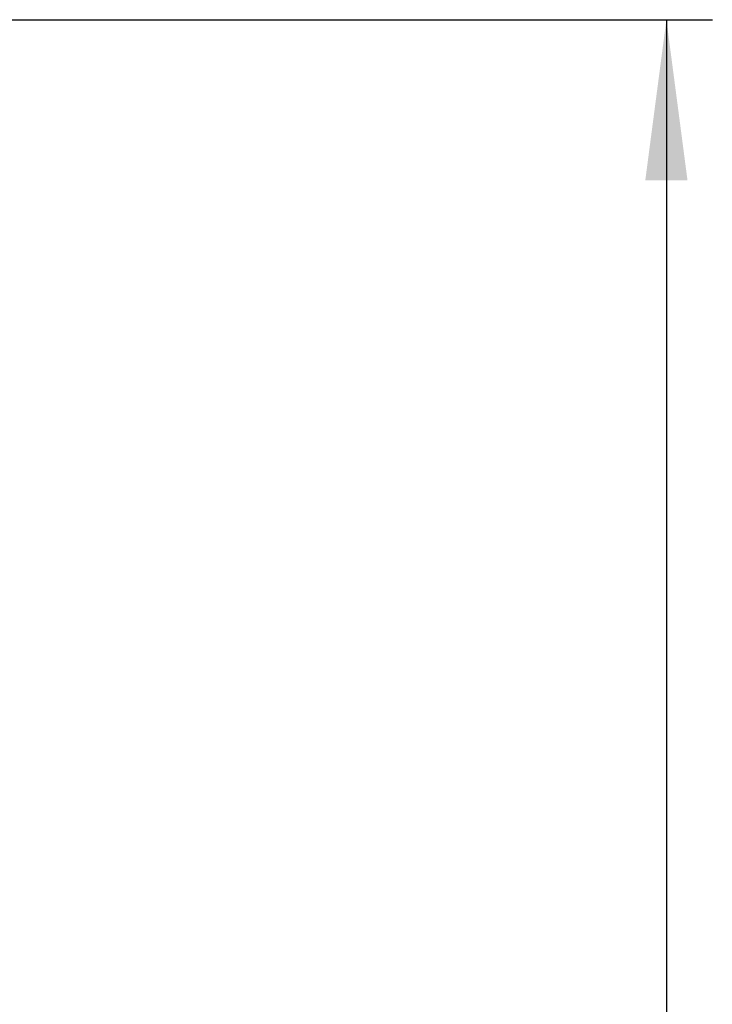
# Paper-space layout 'Blatt3' of a CAD drawing. Header units: millimetres. Extents: x 5 to 418, y 2 to 292.
# Tile 37 of 50: x 117 to 132, y 242 to 263. Entities that reach past the tile are written whole.
import ezdxf

# ---------------------------------------------------------------- set-up
doc = ezdxf.new("R2010")
doc.units = ezdxf.units.MM
doc.layers.add('SLD-0', color=7, linetype='Continuous')
doc.styles.add('SLDTEXTSTYLE0', font='TXT', dxfattribs={"width": 0.605})
doc.dimstyles.new('SLDDIMSTYLE0', dxfattribs={"dimtxt": 4.10931, "dimasz": 3.5, "dimexe": 0, "dimexo": 0.0625, "dimgap": 1.027327, "dimtad": 1, "dimlfac": 3, "dimrnd": 1e-09, "dimzin": 12, "dimdsep": 46, "dimtxsty": 'SLDTEXTSTYLE0', "dimsah": 1, "dimcen": 0.09, "dimadec": 0, "dimazin": 3, "dimtfac": 1, "dimtofl": 0, "dimtmove": 0, "dimatfit": 3, "dimfxl": 1, "dimfrac": 2, "dimtolj": 1, "dimtzin": 12, "dimarcsym": 0})

# ---------------------------------------------------------------- blocks, each defined once
blk = doc.blocks.new('_D_13')
at = {"layer": 'SLD-0', "color": 7}
for p, q in [((101.507, 262.983), (131.81, 262.983)), ((130.81, 262.983), (130.81, 100.716)), ((115.674, 100.716), (131.81, 100.716))]:
    blk.add_line(p, q, dxfattribs=at)
for centre, start, end in [((127.654, 182.594), 63.4349, 116.5651), ((127.654, 181.104), 243.4349, 296.5651)]:
    blk.add_arc(centre, 7.056, start, end, dxfattribs=at)
for points in [[(130.81, 262.983), (130.35, 259.483), (131.27, 259.483)], [(130.81, 100.716), (131.27, 104.216), (130.35, 104.216)]]:
    blk.add_solid(points, dxfattribs=at)
at = {"layer": 'SLD-0', "color": 7, "insert": (125.352, 174.794), "char_height": 4.2333, "attachment_point": 1, "rotation": 90, "style": 'SLDTEXTSTYLE0'}
blk.add_mtext('486,8', dxfattribs=at)

psp = doc.layouts.new('Blatt3')

# ---------------------------------------------------------------- dimensions: what is measured, and where the dimension line sits
at = {"layer": 'SLD-0', "color": 7}
dim = psp.add_linear_dim(base=(130.8095, 100.7159), p1=(101.5068, 262.9825), p2=(115.6735, 100.7159), angle=90, text='(<>)', dimstyle='SLDDIMSTYLE0', dxfattribs=at)
dim.commit()
dim.dimension.update_dxf_attribs({"geometry": '_D_13', "text_midpoint": (130.8095, 181.8492), "dimtype": 160})

doc.saveas('drawing.dxf')
